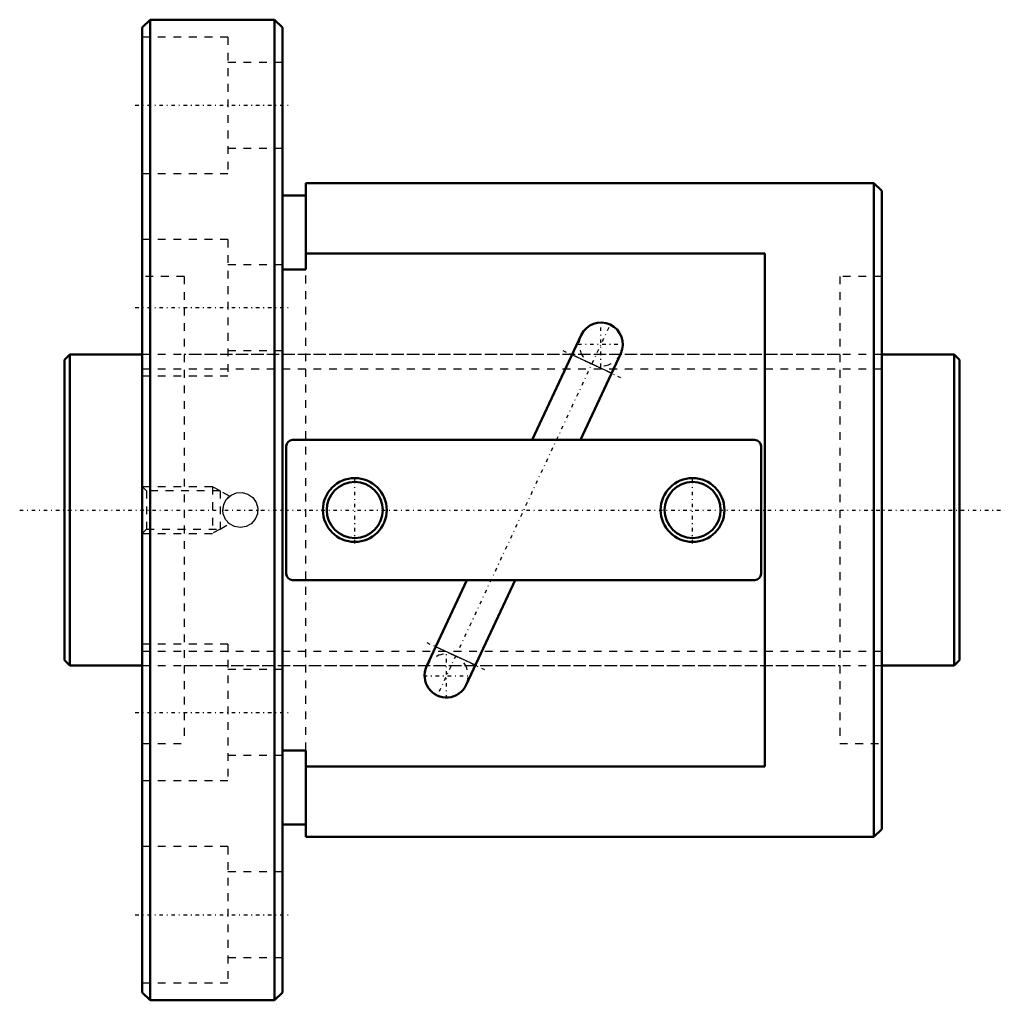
# Model space of a CAD drawing. Header units: millimetres. Extents: x -6 to 121, y -63 to 63.
import ezdxf

# ---------------------------------------------------------------- set-up
doc = ezdxf.new("R2010")
doc.units = ezdxf.units.MM
doc.linetypes.add('Center', pattern=[1.5, 0.45, -0.5, 0.05, -0.5])
doc.linetypes.add('Dashed', pattern=[2, 1, -1])
for name, color, linetype, lineweight in [('2d ConnectionPoints', 7, 'Continuous', 50), ('AM_0', 7, 'Continuous', 50), ('AM_4', 3, 'Continuous', 25), ('AM_5', 3, 'Continuous', 25), ('AM_7', 7, 'Center', 25), ('AM_9', 6, 'Dashed', 25)]:
    doc.layers.add(name, color=color, linetype=linetype, lineweight=lineweight)

# ---------------------------------------------------------------- blocks, each defined once
blk = doc.blocks.new('1_BNF_4012_3_5RR_Nut_0_in_BNF4012V_3_5RRG1_115LC0_000_rev_0')
at = {"layer": 'AM_0'}
for p, q in [((11, 63), (10, 62)), ((10, 62), (10, -62)), ((27, 63), (11, 63)), ((11, 63), (11, -63)), ((28, 62), (27, 63)), ((27, 63), (27, -63)), ((28, 62), (28, -62)), ((31, 42), (31, 30.89)), ((104, 42), (31, 42)), ((105, 41), (104, 42)), ((104, 42), (104, -42)), ((105, 41), (105, -41)), ((31, 40.4), (28, 40.4)), ((90, 32.95), (31, 32.95)), ((90, -32.95), (90, 32.95)), ((31, 30.89), (28, 30.89)), ((66.39, 22.48), (60.11, 9)), ((66.29, 9), (71.47, 20.12)), ((88.7, 9), (29.3, 9)), ((28.5, 8.2), (28.5, -8.2)), ((89.5, -8.2), (89.5, 8.2)), ((29.3, -9), (88.7, -9)), ((51.71, -9), (46.53, -20.12)), ((51.61, -22.48), (57.89, -9)), ((28, -30.89), (31, -30.89)), ((31, -30.89), (31, -42)), ((31, -32.95), (90, -32.95)), ((28, -40.4), (31, -40.4)), ((104, -42), (105, -41)), ((31, -42), (104, -42)), ((10, -62), (11, -63)), ((11, -63), (27, -63)), ((27, -63), (28, -62))]:
    blk.add_line(p, q, dxfattribs=at)
for centre, radius in [((37.3, 0), 4.1), ((80.7, 0), 4.1), ((37.3, 0), 3.6), ((80.7, 0), 3.6)]:
    blk.add_circle(centre, radius, dxfattribs=at)
for centre, radius, start, end in [((68.93, 21.3), 2.8, 335, 155), ((29.3, 8.2), 0.8, 90, 180), ((88.7, 8.2), 0.8, 0, 90), ((29.3, -8.2), 0.8, 180, 270), ((88.7, -8.2), 0.8, 270, 360), ((49.07, -21.3), 2.8, 155, 335)]:
    blk.add_arc(centre, radius, start, end, dxfattribs=at)
at = {"layer": 'AM_4'}
for p, q in [((70.28, 17.58), (65.21, 19.94)), ((52.79, -19.94), (47.72, -17.58))]:
    blk.add_line(p, q, dxfattribs=at)
at = {"layer": 'AM_5', "linetype": 'Dashed'}
for p, q in [((10, 3), (19, 3)), ((20, 2.46), (19, 3)), ((19, 3), (19, -3)), ((20, -2.46), (19, -3)), ((10, -3), (19, -3))]:
    blk.add_line(p, q, dxfattribs=at)
at = {"layer": 'AM_7'}
for p, q in [((9.1, 52), (28.9, 52)), ((9.1, 26), (28.9, 26)), ((68.93, 18.36), (68.93, 24.24)), ((69.92, 23.43), (48.08, -23.43)), ((64.04, 20.49), (71.46, 17.03)), ((65.99, 21.3), (71.87, 21.3)), ((37.3, -4.3), (37.3, 4.3)), ((80.7, -4.3), (80.7, 4.3)), ((46.54, -17.03), (53.96, -20.49)), ((49.07, -24.24), (49.07, -18.36)), ((46.13, -21.3), (52.01, -21.3)), ((9.1, -26), (28.9, -26)), ((9.1, -52), (28.9, -52))]:
    blk.add_line(p, q, dxfattribs=at)
at = {"layer": 'AM_9'}
for p, q in [((21, 60.75), (10, 60.75)), ((21, 60.75), (21, 43.25)), ((28, 57.5), (21, 57.5)), ((21, 46.5), (28, 46.5)), ((10, 43.25), (21, 43.25)), ((21, 34.75), (10, 34.75)), ((21, 34.75), (21, 17.25)), ((28, 31.5), (21, 31.5)), ((31, -30.89), (31, 30.89)), ((15.4, 30), (10, 30)), ((15.4, 30), (15.4, -30)), ((105, 30), (99.6, 30)), ((99.6, 30), (99.6, -30)), ((21, 20.5), (28, 20.5)), ((99.6, 20), (15.4, 20)), ((10, 17.25), (21, 17.25)), ((10.54, 2.46), (10, 3)), ((20, 2.46), (10.54, 2.46)), ((10.54, 2.46), (10.54, -2.46)), ((21.22, 1.78), (20, 2.46)), ((20, 2.46), (20, -2.46)), ((10, -3), (10.54, -2.46)), ((10.54, -2.46), (20, -2.46)), ((20, -2.46), (21.21, -1.78)), ((21, -17.25), (10, -17.25)), ((21, -17.25), (21, -34.75)), ((15.4, -20), (99.6, -20)), ((28, -20.5), (21, -20.5)), ((10, -30), (15.4, -30)), ((99.6, -30), (105, -30)), ((21, -31.5), (28, -31.5)), ((10, -34.75), (21, -34.75)), ((21, -43.25), (10, -43.25)), ((21, -43.25), (21, -60.75)), ((28, -46.5), (21, -46.5)), ((21, -57.5), (28, -57.5)), ((10, -60.75), (21, -60.75))]:
    blk.add_line(p, q, dxfattribs=at)
for points in [[(20.35, 0), (20.48, 0.74), (20.84, 1.4), (21.4, 1.9), (22.1, 2.19), (22.85, 2.24), (23.58, 2.03), (24.19, 1.59), (24.63, 0.98), (24.84, 0.25), (24.79, -0.5), (24.51, -1.19), (24.01, -1.76), (23.34, -2.12), (22.6, -2.25), (21.86, -2.12), (21.2, -1.76), (20.7, -1.2), (20.41, -0.5), (20.35, 0)], [(21.22, 1.78), (21.15, 1.72), (21.09, 1.67)]]:
    blk.add_lwpolyline(points, dxfattribs=at)
for centre, radius, start, end in [((68.93, 21.3), 2.8, 155, 335), ((22.6, 0), 2.25, 132.1656, 138.4752), ((22.6, 0), 2.25, 159.7852, 181.2526), ((22.6, 0), 2.25, 222.5858, 227.8344), ((49.07, -21.3), 2.8, 335, 155)]:
    blk.add_arc(centre, radius, start, end, dxfattribs=at)
blk = doc.blocks.new('2_BNF_4012_3_5RR000_Shaft_0_in_BNF4012V_3_5RRG1_115LC0_000_rev_0')
at = {"layer": 'AM_0'}
for p, q in [((0.7, 20), (0, 19.3)), ((0, 19.3), (0, -19.3)), ((10, 20), (0.7, 20)), ((0.7, 20), (0.7, -20)), ((114.3, 20), (105, 20)), ((115, 19.3), (114.3, 20)), ((114.3, 20), (114.3, -20)), ((115, 19.3), (115, -19.3)), ((0, -19.3), (0.7, -20)), ((0.7, -20), (10, -20)), ((105, -20), (114.3, -20)), ((114.3, -20), (115, -19.3))]:
    blk.add_line(p, q, dxfattribs=at)
at = {"layer": 'AM_5', "linetype": 'Dashed'}
for p, q in [((10, 18.1595), (105, 18.1595)), ((10, -18.1595), (105, -18.1595))]:
    blk.add_line(p, q, dxfattribs=at)
at = {"layer": 'AM_7'}
blk.add_line((-5.75, 0), (120.75, 0), dxfattribs=at)
at = {"layer": 'AM_9'}
for p, q in [((105, 20), (10, 20)), ((10, -20), (105, -20))]:
    blk.add_line(p, q, dxfattribs=at)

msp = doc.modelspace()

# ---------------------------------------------------------------- linework, layer by layer
at = {"layer": '2d ConnectionPoints'}
for p in [(0, 0), (10, 0)]:
    msp.add_point(p, dxfattribs=at)

# ---------------------------------------------------------------- block references
for name in ['1_BNF_4012_3_5RR_Nut_0_in_BNF4012V_3_5RRG1_115LC0_000_rev_0', '2_BNF_4012_3_5RR000_Shaft_0_in_BNF4012V_3_5RRG1_115LC0_000_rev_0']:
    msp.add_blockref(name, (0, 0))

doc.saveas('drawing.dxf')
